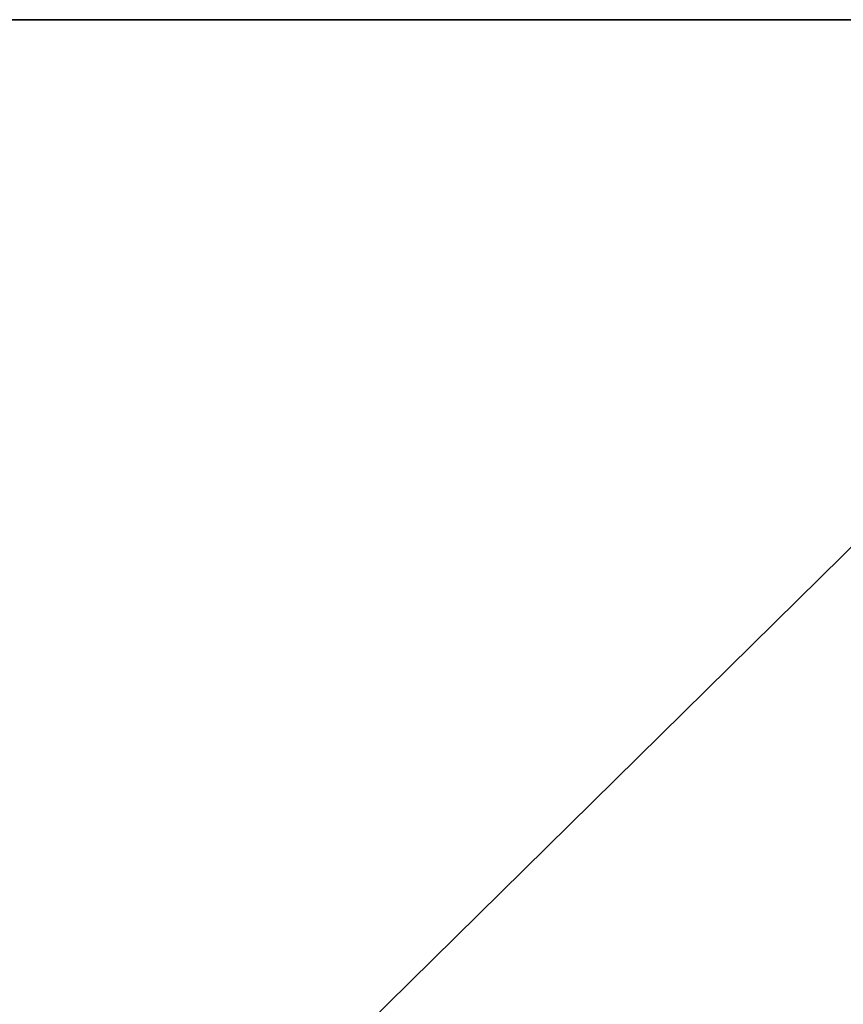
# Model space of a CAD drawing. Header units: millimetres. Extents: x -380244 to 257841, y -4400 to 11650.
# Tile 120 of 140: x 11812 to 11902, y 773 to 880. Entities that reach past the tile are written whole.
import ezdxf
from ezdxf import colors
from ezdxf.entities.mleader import LeaderData, LeaderLine
from ezdxf.math import Vec2, Vec3

# ---------------------------------------------------------------- set-up
doc = ezdxf.new("R2010")
doc.units = ezdxf.units.MM
for name, color, linetype in [('Equip2D', 250, 'Continuous'), ('Equip3D', 7, 'Continuous'), ('EquipAnnot', 5, 'Continuous'), ('Привязки Вент', 102, 'Continuous'), ('Привязки Электр', 1, 'Continuous'), ('Привязки Электр2', 1, 'Continuous')]:
    doc.layers.add(name, color=color, linetype=linetype)
doc.styles.add('GOST 2.5', font='isocpeur.ttf', dxfattribs={"oblique": 15, "height": 2.5})
doc.styles.add('GOST прямой', font='isocpeur.ttf', dxfattribs={"height": 2.5})
doc.styles.add('Выноски', font='isocpeur.ttf', dxfattribs={"height": 2.5})
doc.styles.add('Размеры', font='txt.shx', dxfattribs={"height": 2.5})
doc.dimstyles.new('Main', dxfattribs={"dimscale": 0, "dimtxt": 2.5, "dimasz": 1, "dimexe": 1.25, "dimexo": 0.625, "dimtad": 1, "dimdec": 1, "dimrnd": 0.5, "dimtxsty": 'Размеры', "dimblk": 'OBLIQUE', "dimcen": 2.5, "dimadec": 0, "dimazin": 0, "dimtfac": 1, "dimtdec": 1, "dimtmove": 1, "dimatfit": 2, "dimfxl": 1, "dimarcsym": 0})

# ---------------------------------------------------------------- blocks, each defined once
blk = doc.blocks.new('GN 11_TN')
at = {"layer": 'Equip2D'}
for points in [[(0, -700), (1390, -700), (1390, 0), (0, 0)], [(920, -700), (1350, -700), (1350, -660), (920, -660)]]:
    blk.add_lwpolyline(points, close=True, dxfattribs=at)
at = {"layer": 'Equip3D', "extrusion": (0, -1, 0)}
for p, q in [((1012.62, -700, 474.58), (1021.11, -700, 483.07)), ((1012.62, -700, 450.53), (1021.11, -700, 459.02)), ((1012.62, -700, 426.48), (1021.11, -700, 434.97)), ((1012.62, -700, 402.43), (1021.11, -700, 410.92)), ((1012.62, -700, 378.38), (1021.11, -700, 386.87)), ((1012.62, -700, 354.33), (1021.11, -700, 362.82)), ((1012.62, -700, 330.28), (1021.11, -700, 338.76)), ((1012.62, -700, 306.23), (1021.11, -700, 314.71)), ((1012.62, -700, 282.18), (1021.11, -700, 290.66)), ((1012.62, -700, 258.13), (1021.11, -700, 266.61)), ((1012.62, -700, 234.08), (1021.11, -700, 242.56)), ((1012.62, -700, 210.03), (1021.11, -700, 218.51)), ((1012.62, -700, 185.97), (1021.11, -700, 194.46)), ((1012.62, -700, 760.49), (1021.11, -700, 768.97)), ((1012.62, -700, 736.44), (1021.11, -700, 744.92)), ((1012.62, -700, 712.39), (1021.11, -700, 720.87)), ((1012.62, -700, 688.34), (1021.11, -700, 696.82)), ((1012.62, -700, 664.29), (1021.11, -700, 672.77)), ((1012.62, -700, 640.24), (1021.11, -700, 648.72)), ((1012.62, -700, 616.19), (1021.11, -700, 624.67)), ((1012.62, -700, 592.13), (1021.11, -700, 600.62)), ((1012.62, -700, 568.08), (1021.11, -700, 576.57)), ((1012.62, -700, 498.63), (1021.11, -700, 507.12)), ((1012.62, -700, 544.03), (1021.11, -700, 552.52)), ((1026.06, -700, 478.12), (1017.57, -700, 469.63)), ((1026.06, -700, 454.07), (1017.57, -700, 445.58)), ((1026.06, -700, 430.02), (1017.57, -700, 421.53)), ((1026.06, -700, 405.97), (1017.57, -700, 397.48)), ((1026.06, -700, 381.92), (1017.57, -700, 373.43)), ((1026.06, -700, 357.87), (1017.57, -700, 349.38)), ((1026.06, -700, 333.81), (1017.57, -700, 325.33)), ((1026.06, -700, 309.76), (1017.57, -700, 301.28)), ((1026.06, -700, 285.71), (1017.57, -700, 277.23)), ((1026.06, -700, 261.66), (1017.57, -700, 253.18)), ((1026.06, -700, 237.61), (1017.57, -700, 229.13)), ((1026.06, -700, 213.56), (1017.57, -700, 205.08)), ((1026.06, -700, 189.51), (1017.57, -700, 181.03)), ((1026.06, -700, 764.03), (1017.57, -700, 755.54)), ((1026.06, -700, 739.97), (1017.57, -700, 731.49)), ((1026.06, -700, 715.92), (1017.57, -700, 707.44)), ((1026.06, -700, 691.87), (1017.57, -700, 683.39)), ((1026.06, -700, 667.82), (1017.57, -700, 659.34)), ((1026.06, -700, 643.77), (1017.57, -700, 635.29)), ((1026.06, -700, 619.72), (1017.57, -700, 611.24)), ((1026.06, -700, 595.67), (1017.57, -700, 587.18)), ((1026.06, -700, 571.62), (1017.57, -700, 563.13)), ((1026.06, -700, 502.17), (1017.57, -700, 493.68)), ((1026.06, -700, 547.57), (1017.57, -700, 539.08)), ((1030.52, -700, 474.58), (1039.01, -700, 483.07)), ((1030.52, -700, 450.53), (1039.01, -700, 459.02)), ((1030.52, -700, 426.48), (1039.01, -700, 434.97)), ((1030.52, -700, 402.43), (1039.01, -700, 410.92)), ((1030.52, -700, 378.38), (1039.01, -700, 386.87)), ((1030.52, -700, 354.33), (1039.01, -700, 362.82)), ((1030.52, -700, 330.28), (1039.01, -700, 338.76)), ((1030.52, -700, 306.23), (1039.01, -700, 314.71)), ((1030.52, -700, 282.18), (1039.01, -700, 290.66)), ((1030.52, -700, 258.13), (1039.01, -700, 266.61)), ((1030.52, -700, 234.08), (1039.01, -700, 242.56)), ((1030.52, -700, 210.03), (1039.01, -700, 218.51)), ((1030.52, -700, 185.97), (1039.01, -700, 194.46)), ((1030.52, -700, 760.49), (1039.01, -700, 768.97)), ((1030.52, -700, 736.44), (1039.01, -700, 744.92)), ((1030.52, -700, 712.39), (1039.01, -700, 720.87)), ((1030.52, -700, 688.34), (1039.01, -700, 696.82)), ((1030.52, -700, 664.29), (1039.01, -700, 672.77)), ((1030.52, -700, 640.24), (1039.01, -700, 648.72)), ((1030.52, -700, 616.19), (1039.01, -700, 624.67)), ((1030.52, -700, 592.13), (1039.01, -700, 600.62)), ((1030.52, -700, 568.08), (1039.01, -700, 576.57)), ((1030.52, -700, 498.63), (1039.01, -700, 507.12)), ((1030.52, -700, 544.03), (1039.01, -700, 552.52)), ((1043.96, -700, 478.12), (1035.47, -700, 469.63)), ((1043.96, -700, 454.07), (1035.47, -700, 445.58)), ((1043.96, -700, 430.02), (1035.47, -700, 421.53)), ((1043.96, -700, 405.97), (1035.47, -700, 397.48)), ((1043.96, -700, 381.92), (1035.47, -700, 373.43)), ((1043.96, -700, 357.87), (1035.47, -700, 349.38)), ((1043.96, -700, 333.81), (1035.47, -700, 325.33)), ((1043.96, -700, 309.76), (1035.47, -700, 301.28)), ((1043.96, -700, 285.71), (1035.47, -700, 277.23)), ((1043.96, -700, 261.66), (1035.47, -700, 253.18)), ((1043.96, -700, 237.61), (1035.47, -700, 229.13)), ((1043.96, -700, 213.56), (1035.47, -700, 205.08)), ((1043.96, -700, 189.51), (1035.47, -700, 181.03)), ((1043.96, -700, 764.03), (1035.47, -700, 755.54)), ((1043.96, -700, 739.97), (1035.47, -700, 731.49)), ((1043.96, -700, 715.92), (1035.47, -700, 707.44)), ((1043.96, -700, 691.87), (1035.47, -700, 683.39)), ((1043.96, -700, 667.82), (1035.47, -700, 659.34)), ((1043.96, -700, 643.77), (1035.47, -700, 635.29)), ((1043.96, -700, 619.72), (1035.47, -700, 611.24)), ((1043.96, -700, 595.67), (1035.47, -700, 587.18)), ((1043.96, -700, 571.62), (1035.47, -700, 563.13)), ((1043.96, -700, 502.17), (1035.47, -700, 493.68)), ((1043.96, -700, 547.57), (1035.47, -700, 539.08)), ((1048.42, -700, 474.58), (1056.91, -700, 483.07)), ((1048.42, -700, 450.53), (1056.91, -700, 459.02)), ((1048.42, -700, 426.48), (1056.91, -700, 434.97)), ((1048.42, -700, 402.43), (1056.91, -700, 410.92)), ((1048.42, -700, 378.38), (1056.91, -700, 386.87)), ((1048.42, -700, 354.33), (1056.91, -700, 362.82)), ((1048.42, -700, 330.28), (1056.91, -700, 338.76)), ((1048.42, -700, 306.23), (1056.91, -700, 314.71)), ((1048.42, -700, 282.18), (1056.91, -700, 290.66)), ((1048.42, -700, 258.13), (1056.91, -700, 266.61)), ((1048.42, -700, 234.08), (1056.91, -700, 242.56)), ((1048.42, -700, 210.03), (1056.91, -700, 218.51)), ((1048.42, -700, 185.97), (1056.91, -700, 194.46)), ((1048.42, -700, 760.49), (1056.91, -700, 768.97)), ((1048.42, -700, 736.44), (1056.91, -700, 744.92)), ((1048.42, -700, 712.39), (1056.91, -700, 720.87)), ((1048.42, -700, 688.34), (1056.91, -700, 696.82)), ((1048.42, -700, 664.29), (1056.91, -700, 672.77)), ((1048.42, -700, 640.24), (1056.91, -700, 648.72)), ((1048.42, -700, 616.19), (1056.91, -700, 624.67)), ((1048.42, -700, 592.13), (1056.91, -700, 600.62)), ((1048.42, -700, 568.08), (1056.91, -700, 576.57)), ((1048.42, -700, 498.63), (1056.91, -700, 507.12)), ((1048.42, -700, 544.03), (1056.91, -700, 552.52)), ((1061.86, -700, 478.12), (1053.37, -700, 469.63)), ((1061.86, -700, 454.07), (1053.37, -700, 445.58)), ((1061.86, -700, 430.02), (1053.37, -700, 421.53)), ((1061.86, -700, 405.97), (1053.37, -700, 397.48)), ((1061.86, -700, 381.92), (1053.37, -700, 373.43)), ((1061.86, -700, 357.87), (1053.37, -700, 349.38)), ((1061.86, -700, 333.81), (1053.37, -700, 325.33)), ((1061.86, -700, 309.76), (1053.37, -700, 301.28)), ((1061.86, -700, 285.71), (1053.37, -700, 277.23)), ((1061.86, -700, 261.66), (1053.37, -700, 253.18)), ((1061.86, -700, 237.61), (1053.37, -700, 229.13)), ((1061.86, -700, 213.56), (1053.37, -700, 205.08)), ((1061.86, -700, 189.51), (1053.37, -700, 181.03)), ((1061.86, -700, 764.03), (1053.37, -700, 755.54)), ((1061.86, -700, 739.97), (1053.37, -700, 731.49)), ((1061.86, -700, 715.92), (1053.37, -700, 707.44)), ((1061.86, -700, 691.87), (1053.37, -700, 683.39)), ((1061.86, -700, 667.82), (1053.37, -700, 659.34)), ((1061.86, -700, 643.77), (1053.37, -700, 635.29)), ((1061.86, -700, 619.72), (1053.37, -700, 611.24)), ((1061.86, -700, 595.67), (1053.37, -700, 587.18)), ((1061.86, -700, 571.62), (1053.37, -700, 563.13)), ((1061.86, -700, 502.17), (1053.37, -700, 493.68)), ((1061.86, -700, 547.57), (1053.37, -700, 539.08)), ((1066.32, -700, 474.58), (1074.81, -700, 483.07)), ((1066.32, -700, 450.53), (1074.81, -700, 459.02)), ((1066.32, -700, 426.48), (1074.81, -700, 434.97)), ((1066.32, -700, 402.43), (1074.81, -700, 410.92)), ((1066.32, -700, 378.38), (1074.81, -700, 386.87)), ((1066.32, -700, 354.33), (1074.81, -700, 362.82)), ((1066.32, -700, 330.28), (1074.81, -700, 338.76)), ((1066.32, -700, 306.23), (1074.81, -700, 314.71)), ((1066.32, -700, 282.18), (1074.81, -700, 290.66)), ((1066.32, -700, 258.13), (1074.81, -700, 266.61)), ((1066.32, -700, 234.08), (1074.81, -700, 242.56)), ((1066.32, -700, 210.03), (1074.81, -700, 218.51)), ((1066.32, -700, 185.97), (1074.81, -700, 194.46)), ((1066.32, -700, 760.49), (1074.81, -700, 768.97)), ((1066.32, -700, 736.44), (1074.81, -700, 744.92)), ((1066.32, -700, 712.39), (1074.81, -700, 720.87)), ((1066.32, -700, 688.34), (1074.81, -700, 696.82)), ((1066.32, -700, 664.29), (1074.81, -700, 672.77)), ((1066.32, -700, 640.24), (1074.81, -700, 648.72)), ((1066.32, -700, 616.19), (1074.81, -700, 624.67)), ((1066.32, -700, 592.13), (1074.81, -700, 600.62)), ((1066.32, -700, 568.08), (1074.81, -700, 576.57)), ((1066.32, -700, 498.63), (1074.81, -700, 507.12)), ((1066.32, -700, 544.03), (1074.81, -700, 552.52)), ((1079.76, -700, 478.12), (1071.27, -700, 469.63)), ((1079.76, -700, 454.07), (1071.27, -700, 445.58)), ((1079.76, -700, 430.02), (1071.27, -700, 421.53)), ((1079.76, -700, 405.97), (1071.27, -700, 397.48)), ((1079.76, -700, 381.92), (1071.27, -700, 373.43)), ((1079.76, -700, 357.87), (1071.27, -700, 349.38)), ((1079.76, -700, 333.81), (1071.27, -700, 325.33)), ((1079.76, -700, 309.76), (1071.27, -700, 301.28)), ((1079.76, -700, 285.71), (1071.27, -700, 277.23)), ((1079.76, -700, 261.66), (1071.27, -700, 253.18)), ((1079.76, -700, 237.61), (1071.27, -700, 229.13)), ((1079.76, -700, 213.56), (1071.27, -700, 205.08)), ((1079.76, -700, 189.51), (1071.27, -700, 181.03)), ((1079.76, -700, 764.03), (1071.27, -700, 755.54)), ((1079.76, -700, 739.97), (1071.27, -700, 731.49)), ((1079.76, -700, 715.92), (1071.27, -700, 707.44)), ((1079.76, -700, 691.87), (1071.27, -700, 683.39)), ((1079.76, -700, 667.82), (1071.27, -700, 659.34)), ((1079.76, -700, 643.77), (1071.27, -700, 635.29)), ((1079.76, -700, 619.72), (1071.27, -700, 611.24)), ((1079.76, -700, 595.67), (1071.27, -700, 587.18)), ((1079.76, -700, 571.62), (1071.27, -700, 563.13)), ((1079.76, -700, 502.17), (1071.27, -700, 493.68)), ((1079.76, -700, 547.57), (1071.27, -700, 539.08)), ((1084.22, -700, 474.58), (1092.71, -700, 483.07)), ((1084.22, -700, 450.53), (1092.71, -700, 459.02)), ((1084.22, -700, 426.48), (1092.71, -700, 434.97)), ((1084.22, -700, 402.43), (1092.71, -700, 410.92)), ((1084.22, -700, 378.38), (1092.71, -700, 386.87)), ((1084.22, -700, 354.33), (1092.71, -700, 362.82)), ((1084.22, -700, 330.28), (1092.71, -700, 338.76)), ((1084.22, -700, 306.23), (1092.71, -700, 314.71)), ((1084.22, -700, 282.18), (1092.71, -700, 290.66)), ((1084.22, -700, 258.13), (1092.71, -700, 266.61)), ((1084.22, -700, 234.08), (1092.71, -700, 242.56)), ((1084.22, -700, 210.03), (1092.71, -700, 218.51)), ((1084.22, -700, 185.97), (1092.71, -700, 194.46)), ((1084.22, -700, 760.49), (1092.71, -700, 768.97)), ((1084.22, -700, 736.44), (1092.71, -700, 744.92)), ((1084.22, -700, 712.39), (1092.71, -700, 720.87)), ((1084.22, -700, 688.34), (1092.71, -700, 696.82)), ((1084.22, -700, 664.29), (1092.71, -700, 672.77)), ((1084.22, -700, 640.24), (1092.71, -700, 648.72)), ((1084.22, -700, 616.19), (1092.71, -700, 624.67)), ((1084.22, -700, 592.13), (1092.71, -700, 600.62)), ((1084.22, -700, 568.08), (1092.71, -700, 576.57)), ((1084.22, -700, 498.63), (1092.71, -700, 507.12)), ((1084.22, -700, 544.03), (1092.71, -700, 552.52)), ((1097.66, -700, 478.12), (1089.17, -700, 469.63)), ((1097.66, -700, 454.07), (1089.17, -700, 445.58)), ((1097.66, -700, 430.02), (1089.17, -700, 421.53)), ((1097.66, -700, 405.97), (1089.17, -700, 397.48)), ((1097.66, -700, 381.92), (1089.17, -700, 373.43)), ((1097.66, -700, 357.87), (1089.17, -700, 349.38)), ((1097.66, -700, 333.81), (1089.17, -700, 325.33)), ((1097.66, -700, 309.76), (1089.17, -700, 301.28)), ((1097.66, -700, 285.71), (1089.17, -700, 277.23)), ((1097.66, -700, 261.66), (1089.17, -700, 253.18)), ((1097.66, -700, 237.61), (1089.17, -700, 229.13)), ((1097.66, -700, 213.56), (1089.17, -700, 205.08)), ((1097.66, -700, 189.51), (1089.17, -700, 181.03)), ((1097.66, -700, 764.03), (1089.17, -700, 755.54)), ((1097.66, -700, 739.97), (1089.17, -700, 731.49)), ((1097.66, -700, 715.92), (1089.17, -700, 707.44)), ((1097.66, -700, 691.87), (1089.17, -700, 683.39)), ((1097.66, -700, 667.82), (1089.17, -700, 659.34)), ((1097.66, -700, 643.77), (1089.17, -700, 635.29)), ((1097.66, -700, 619.72), (1089.17, -700, 611.24)), ((1097.66, -700, 595.67), (1089.17, -700, 587.18)), ((1097.66, -700, 571.62), (1089.17, -700, 563.13)), ((1097.66, -700, 502.17), (1089.17, -700, 493.68)), ((1097.66, -700, 547.57), (1089.17, -700, 539.08))]:
    blk.add_line(p, q, dxfattribs=at)
at = {"layer": 'Equip3D', "extrusion": (0, -1, 0), "elevation": 700}
blk.add_lwpolyline([(920, 160), (1350, 160), (1350, 790), (920, 790)], close=True, dxfattribs=at)
at = {"layer": 'Equip3D', "extrusion": (0, -1, 0)}
for centre, start, end in [((1015.1, 472.11, 700), 135, 315), ((1015.1, 448.06, 700), 135, 315), ((1015.1, 424.01, 700), 135, 315), ((1015.1, 399.96, 700), 135, 315), ((1015.1, 375.91, 700), 135, 315), ((1015.1, 351.86, 700), 135, 315), ((1015.1, 327.8, 700), 135, 315), ((1015.1, 303.75, 700), 135, 315), ((1015.1, 279.7, 700), 135, 315), ((1015.1, 255.65, 700), 135, 315), ((1015.1, 231.6, 700), 135, 315), ((1015.1, 207.55, 700), 135, 315), ((1015.1, 183.5, 700), 135, 315), ((1015.1, 758.01, 700), 135, 315), ((1015.1, 733.96, 700), 135, 315), ((1015.1, 709.91, 700), 135, 315), ((1015.1, 685.86, 700), 135, 315), ((1015.1, 661.81, 700), 135, 315), ((1015.1, 637.76, 700), 135, 315), ((1015.1, 613.71, 700), 135, 315), ((1015.1, 589.66, 700), 135, 315), ((1015.1, 565.61, 700), 135, 315), ((1015.1, 496.16, 700), 135, 315), ((1015.1, 541.56, 700), 135, 315), ((1023.58, 480.59, 700), 315, 135), ((1023.58, 456.54, 700), 315, 135), ((1023.58, 432.49, 700), 315, 135), ((1023.58, 408.44, 700), 315, 135), ((1023.58, 384.39, 700), 315, 135), ((1023.58, 360.34, 700), 315, 135), ((1023.58, 336.29, 700), 315, 135), ((1023.58, 312.24, 700), 315, 135), ((1023.58, 288.19, 700), 315, 135), ((1023.58, 264.14, 700), 315, 135), ((1023.58, 240.09, 700), 315, 135), ((1023.58, 216.04, 700), 315, 135), ((1023.58, 191.99, 700), 315, 135), ((1023.58, 766.5, 700), 315, 135), ((1023.58, 742.45, 700), 315, 135), ((1023.58, 718.4, 700), 315, 135), ((1023.58, 694.35, 700), 315, 135), ((1023.58, 670.3, 700), 315, 135), ((1023.58, 646.25, 700), 315, 135), ((1023.58, 622.2, 700), 315, 135), ((1023.58, 598.14, 700), 315, 135), ((1023.58, 574.09, 700), 315, 135), ((1023.58, 504.64, 700), 315, 135), ((1023.58, 550.04, 700), 315, 135), ((1033, 472.11, 700), 135, 315), ((1033, 448.06, 700), 135, 315), ((1033, 424.01, 700), 135, 315), ((1033, 399.96, 700), 135, 315), ((1033, 375.91, 700), 135, 315), ((1033, 351.86, 700), 135, 315), ((1033, 327.8, 700), 135, 315), ((1033, 303.75, 700), 135, 315), ((1033, 279.7, 700), 135, 315), ((1033, 255.65, 700), 135, 315), ((1033, 231.6, 700), 135, 315), ((1033, 207.55, 700), 135, 315), ((1033, 183.5, 700), 135, 315), ((1033, 758.01, 700), 135, 315), ((1033, 733.96, 700), 135, 315), ((1033, 709.91, 700), 135, 315), ((1033, 685.86, 700), 135, 315), ((1033, 661.81, 700), 135, 315), ((1033, 637.76, 700), 135, 315), ((1033, 613.71, 700), 135, 315), ((1033, 589.66, 700), 135, 315), ((1033, 565.61, 700), 135, 315), ((1033, 496.16, 700), 135, 315), ((1033, 541.56, 700), 135, 315), ((1041.48, 480.59, 700), 315, 135), ((1041.48, 456.54, 700), 315, 135), ((1041.48, 432.49, 700), 315, 135), ((1041.48, 408.44, 700), 315, 135), ((1041.48, 384.39, 700), 315, 135), ((1041.48, 360.34, 700), 315, 135), ((1041.48, 336.29, 700), 315, 135), ((1041.48, 312.24, 700), 315, 135), ((1041.48, 288.19, 700), 315, 135), ((1041.48, 264.14, 700), 315, 135), ((1041.48, 240.09, 700), 315, 135), ((1041.48, 216.04, 700), 315, 135), ((1041.48, 191.99, 700), 315, 135), ((1041.48, 766.5, 700), 315, 135), ((1041.48, 742.45, 700), 315, 135), ((1041.48, 718.4, 700), 315, 135), ((1041.48, 694.35, 700), 315, 135), ((1041.48, 670.3, 700), 315, 135), ((1041.48, 646.25, 700), 315, 135), ((1041.48, 622.2, 700), 315, 135), ((1041.48, 598.14, 700), 315, 135), ((1041.48, 574.09, 700), 315, 135), ((1041.48, 504.64, 700), 315, 135), ((1041.48, 550.04, 700), 315, 135), ((1050.9, 472.11, 700), 135, 315), ((1050.9, 448.06, 700), 135, 315), ((1050.9, 424.01, 700), 135, 315), ((1050.9, 399.96, 700), 135, 315), ((1050.9, 375.91, 700), 135, 315), ((1050.9, 351.86, 700), 135, 315), ((1050.9, 327.8, 700), 135, 315), ((1050.9, 303.75, 700), 135, 315), ((1050.9, 279.7, 700), 135, 315), ((1050.9, 255.65, 700), 135, 315), ((1050.9, 231.6, 700), 135, 315), ((1050.9, 207.55, 700), 135, 315), ((1050.9, 183.5, 700), 135, 315), ((1050.9, 758.01, 700), 135, 315), ((1050.9, 733.96, 700), 135, 315), ((1050.9, 709.91, 700), 135, 315), ((1050.9, 685.86, 700), 135, 315), ((1050.9, 661.81, 700), 135, 315), ((1050.9, 637.76, 700), 135, 315), ((1050.9, 613.71, 700), 135, 315), ((1050.9, 589.66, 700), 135, 315), ((1050.9, 565.61, 700), 135, 315), ((1050.9, 496.16, 700), 135, 315), ((1050.9, 541.56, 700), 135, 315), ((1059.38, 480.59, 700), 315, 135), ((1059.38, 456.54, 700), 315, 135), ((1059.38, 432.49, 700), 315, 135), ((1059.38, 408.44, 700), 315, 135), ((1059.38, 384.39, 700), 315, 135), ((1059.38, 360.34, 700), 315, 135), ((1059.38, 336.29, 700), 315, 135), ((1059.38, 312.24, 700), 315, 135), ((1059.38, 288.19, 700), 315, 135), ((1059.38, 264.14, 700), 315, 135), ((1059.38, 240.09, 700), 315, 135), ((1059.38, 216.04, 700), 315, 135), ((1059.38, 191.99, 700), 315, 135), ((1059.38, 766.5, 700), 315, 135), ((1059.38, 742.45, 700), 315, 135), ((1059.38, 718.4, 700), 315, 135), ((1059.38, 694.35, 700), 315, 135), ((1059.38, 670.3, 700), 315, 135), ((1059.38, 646.25, 700), 315, 135), ((1059.38, 622.2, 700), 315, 135), ((1059.38, 598.14, 700), 315, 135), ((1059.38, 574.09, 700), 315, 135), ((1059.38, 504.64, 700), 315, 135), ((1059.38, 550.04, 700), 315, 135), ((1068.8, 472.11, 700), 135, 315), ((1068.8, 448.06, 700), 135, 315), ((1068.8, 424.01, 700), 135, 315), ((1068.8, 399.96, 700), 135, 315), ((1068.8, 375.91, 700), 135, 315), ((1068.8, 351.86, 700), 135, 315), ((1068.8, 327.8, 700), 135, 315), ((1068.8, 303.75, 700), 135, 315), ((1068.8, 279.7, 700), 135, 315), ((1068.8, 255.65, 700), 135, 315), ((1068.8, 231.6, 700), 135, 315), ((1068.8, 207.55, 700), 135, 315), ((1068.8, 183.5, 700), 135, 315), ((1068.8, 758.01, 700), 135, 315), ((1068.8, 733.96, 700), 135, 315), ((1068.8, 709.91, 700), 135, 315), ((1068.8, 685.86, 700), 135, 315), ((1068.8, 661.81, 700), 135, 315), ((1068.8, 637.76, 700), 135, 315), ((1068.8, 613.71, 700), 135, 315), ((1068.8, 589.66, 700), 135, 315), ((1068.8, 565.61, 700), 135, 315), ((1068.8, 496.16, 700), 135, 315), ((1068.8, 541.56, 700), 135, 315), ((1077.28, 480.59, 700), 315, 135), ((1077.28, 456.54, 700), 315, 135), ((1077.28, 432.49, 700), 315, 135), ((1077.28, 408.44, 700), 315, 135), ((1077.28, 384.39, 700), 315, 135), ((1077.28, 360.34, 700), 315, 135), ((1077.28, 336.29, 700), 315, 135), ((1077.28, 312.24, 700), 315, 135), ((1077.28, 288.19, 700), 315, 135), ((1077.28, 264.14, 700), 315, 135), ((1077.28, 240.09, 700), 315, 135), ((1077.28, 216.04, 700), 315, 135), ((1077.28, 191.99, 700), 315, 135), ((1077.28, 766.5, 700), 315, 135), ((1077.28, 742.45, 700), 315, 135), ((1077.28, 718.4, 700), 315, 135), ((1077.28, 694.35, 700), 315, 135), ((1077.28, 670.3, 700), 315, 135), ((1077.28, 646.25, 700), 315, 135), ((1077.28, 622.2, 700), 315, 135), ((1077.28, 598.14, 700), 315, 135), ((1077.28, 574.09, 700), 315, 135), ((1077.28, 504.64, 700), 315, 135), ((1077.28, 550.04, 700), 315, 135), ((1086.7, 472.11, 700), 135, 315), ((1086.7, 448.06, 700), 135, 315), ((1086.7, 424.01, 700), 135, 315), ((1086.7, 399.96, 700), 135, 315), ((1086.7, 375.91, 700), 135, 315), ((1086.7, 351.86, 700), 135, 315), ((1086.7, 327.8, 700), 135, 315), ((1086.7, 303.75, 700), 135, 315), ((1086.7, 279.7, 700), 135, 315), ((1086.7, 255.65, 700), 135, 315), ((1086.7, 231.6, 700), 135, 315), ((1086.7, 207.55, 700), 135, 315), ((1086.7, 183.5, 700), 135, 315), ((1086.7, 758.01, 700), 135, 315), ((1086.7, 733.96, 700), 135, 315), ((1086.7, 709.91, 700), 135, 315), ((1086.7, 685.86, 700), 135, 315), ((1086.7, 661.81, 700), 135, 315), ((1086.7, 637.76, 700), 135, 315), ((1086.7, 613.71, 700), 135, 315), ((1086.7, 589.66, 700), 135, 315), ((1086.7, 565.61, 700), 135, 315), ((1086.7, 496.16, 700), 135, 315), ((1086.7, 541.56, 700), 135, 315), ((1095.18, 480.59, 700), 315, 135), ((1095.18, 456.54, 700), 315, 135), ((1095.18, 432.49, 700), 315, 135), ((1095.18, 408.44, 700), 315, 135), ((1095.18, 384.39, 700), 315, 135), ((1095.18, 360.34, 700), 315, 135), ((1095.18, 336.29, 700), 315, 135), ((1095.18, 312.24, 700), 315, 135), ((1095.18, 288.19, 700), 315, 135), ((1095.18, 264.14, 700), 315, 135), ((1095.18, 240.09, 700), 315, 135), ((1095.18, 216.04, 700), 315, 135), ((1095.18, 191.99, 700), 315, 135), ((1095.18, 766.5, 700), 315, 135), ((1095.18, 742.45, 700), 315, 135), ((1095.18, 718.4, 700), 315, 135), ((1095.18, 694.35, 700), 315, 135), ((1095.18, 670.3, 700), 315, 135), ((1095.18, 646.25, 700), 315, 135), ((1095.18, 622.2, 700), 315, 135), ((1095.18, 598.14, 700), 315, 135), ((1095.18, 574.09, 700), 315, 135), ((1095.18, 504.64, 700), 315, 135), ((1095.18, 550.04, 700), 315, 135)]:
    blk.add_arc(centre, 3.5, start, end, dxfattribs=at)
at = {"layer": 'EquipAnnot', "style": 'GOST прямой', "flags": 1}
for tag in ['ОПИСАНИЕ', 'НАИМЕНОВАНИЕ', 'РАЗМЕРЫ', 'МОЩНОСТЬ']:
    blk.add_attdef(tag, (0, 0), '', height=2.5, dxfattribs=at)
at = {"layer": 'EquipAnnot', "style": 'GOST 2.5', "oblique": 15, "width": 0.8, "flags": 1}
blk.add_attdef('НАПРЯЖЕНИЕ', (0, 0), '', height=2.5, dxfattribs=at)
at = {"layer": 'EquipAnnot', "style": 'GOST прямой'}
blk.add_attdef('НОМЕР', (564.08, -868.46), '', height=2.5, dxfattribs=at)
blk = doc.blocks.new('_Oblique')
at = {"color": 0, "linetype": 'ByBlock', "lineweight": -2}
blk.add_line((-0.5, -0.5), (0.5, 0.5), dxfattribs=at)
blk = doc.blocks.new('*D333')
at = {"layer": 'Defpoints', "color": 0, "transparency": 16777216}
for p in [(11750, 1580), (12500, 1580), (12500, 533.19)]:
    blk.add_point(p, dxfattribs=at)
at = {"layer": 'Привязки Электр', "color": 0, "lineweight": -2, "transparency": 16777216}
for p, q in [((11750, 1548.75), (11750, 470.69)), ((12500, 1548.75), (12500, 470.69)), ((11750, 533.19), (12500, 533.19))]:
    blk.add_line(p, q, dxfattribs=at)
at = {"layer": 'Привязки Электр', "color": 0, "lineweight": -2, "transparency": 16777216, "xscale": 50, "yscale": 50, "zscale": 50, "rotation": 180}
blk.add_blockref('_Oblique', (11750, 533.19), dxfattribs=at)
at = {"layer": 'Привязки Электр', "color": 0, "lineweight": -2, "transparency": 16777216, "xscale": 50, "yscale": 50, "zscale": 50}
blk.add_blockref('_Oblique', (12500, 533.19), dxfattribs=at)
at = {"layer": 'Привязки Электр', "color": 0, "transparency": 16777216, "insert": (12125, 626.94), "char_height": 125, "attachment_point": 5, "style": 'Размеры'}
blk.add_mtext('750', dxfattribs=at)
blk = doc.blocks.new('*D431')
at = {"layer": 'Defpoints', "color": 0, "transparency": 16777216}
for p in [(11450, 980), (12250, 980), (12250, 408.01)]:
    blk.add_point(p, dxfattribs=at)
at = {"layer": 'Привязки Вент', "color": 0, "lineweight": -2, "transparency": 16777216}
for p, q in [((11450, 948.75), (11450, 345.51)), ((12250, 948.75), (12250, 345.51)), ((11450, 408.01), (12250, 408.01))]:
    blk.add_line(p, q, dxfattribs=at)
at = {"layer": 'Привязки Вент', "color": 0, "lineweight": -2, "transparency": 16777216, "xscale": 50, "yscale": 50, "zscale": 50, "rotation": 180}
blk.add_blockref('_Oblique', (11450, 408.01), dxfattribs=at)
at = {"layer": 'Привязки Вент', "color": 0, "lineweight": -2, "transparency": 16777216, "xscale": 50, "yscale": 50, "zscale": 50}
blk.add_blockref('_Oblique', (12250, 408.01), dxfattribs=at)
at = {"layer": 'Привязки Вент', "color": 0, "transparency": 16777216, "insert": (11850, 501.76), "char_height": 125, "attachment_point": 5, "style": 'Размеры'}
blk.add_mtext('800', dxfattribs=at)

msp = doc.modelspace()

# ---------------------------------------------------------------- block references
msp.add_blockref('GN 11_TN', (10801.83, 1580))

# ---------------------------------------------------------------- dimensions: what is measured, and where the dimension line sits
at = {"layer": 'Привязки Вент'}
dim = msp.add_linear_dim(base=(12250, 408.01), p1=(11450, 980), p2=(12250, 980), dimstyle='Main', dxfattribs=at)
dim.commit()
dim.dimension.update_dxf_attribs({"geometry": '*D431', "text_midpoint": (11850, 501.76)})
at = {"layer": 'Привязки Электр'}
dim = msp.add_linear_dim(base=(12500, 533.19), p1=(11750, 1580), p2=(12500, 1580), dimstyle='Main', dxfattribs=at)
dim.commit()
dim.dimension.update_dxf_attribs({"geometry": '*D333', "text_midpoint": (12125, 626.94)})

# ---------------------------------------------------------------- leaders
at = {"layer": 'Привязки Вент'}
ml = msp.add_multileader_mtext('Standard', dxfattribs=at)
ml.set_content('{\\C256;Зонт вытяжной пристенный, вытяжка печи для пиццы.\\PРасчет делает инженер ОВиК, врезка по месту.\\PВысота монтажа - см. приложение к листу "расстановка"}', color=256, style='Выноски')
ml.set_leader_properties()
ml.build(insert=Vec2(0, 0))
ml.multileader.update_dxf_attribs({"text_left_attachment_type": 6, "text_right_attachment_type": 6, "arrow_head_size": 60, "scale": 50})
ctx = ml.context
ctx.base_point, ctx.scale, ctx.char_height, ctx.arrow_head_size, ctx.landing_gap_size, ctx.plane_origin = Vec3(13572.35, 2775.54), 50, 125, 60, 100, Vec3(11250, 3548.32)
ctx.left_attachment, ctx.right_attachment = 6, 6
notes = []
notes.append((ctx, [(0, (1, 1, 0), (13172.35, 2775.54), (1, 0), 400, [(0, [(11250, 3548.32)], 0, [])])]))
ctx.mtext.insert, ctx.mtext.flow_direction = Vec3(13672.35, 2938.04), 5
at = {"layer": 'Привязки Электр'}
ml = msp.add_multileader_mtext('Standard', dxfattribs=at)
ml.set_content('Э1Ф 220 0,3кВт розетка, монтаж по месту, поз.40\\PЭ1Ф 220 3,5кВт розетка, монтаж по месту, поз.44\\PЭ1Ф 220 0,14кВт розетка, монтаж по месту, поз.45', color=256, style='Выноски')
ml.set_leader_properties()
ml.build(insert=Vec2(0, 0))
ml.multileader.update_dxf_attribs({"text_left_attachment_type": 6, "text_right_attachment_type": 6, "arrow_head_size": 60, "scale": 50})
ctx = ml.context
ctx.base_point, ctx.scale, ctx.char_height, ctx.arrow_head_size, ctx.landing_gap_size, ctx.plane_origin = Vec3(13763.22, 1661.47), 50, 125, 60, 100, Vec3(9900, -1112)
ctx.left_attachment, ctx.right_attachment = 6, 6
notes.append((ctx, [(0, (1, 1, 0), (13363.22, 1661.47), (1, 0), 400, [(0, [(9900, -1112)], 0, [])])]))
ctx.mtext.insert, ctx.mtext.width, ctx.mtext.flow_direction = Vec3(13863.22, 1823.97), 4258.271, 5
ml = msp.add_multileader_mtext('Standard', dxfattribs=at)
ml.set_content('Э1Ф 220 0,28кВт розетка, монтаж по месту, поз.41', color=256, style='Выноски')
ml.set_leader_properties()
ml.build(insert=Vec2(0, 0))
ml.multileader.update_dxf_attribs({"text_left_attachment_type": 6, "text_right_attachment_type": 6, "arrow_head_size": 60, "scale": 50})
ctx = ml.context
ctx.base_point, ctx.scale, ctx.char_height, ctx.arrow_head_size, ctx.landing_gap_size, ctx.plane_origin = Vec3(13763.22, 1000.24), 50, 125, 60, 100, Vec3(11538.01, -512)
ctx.left_attachment, ctx.right_attachment = 6, 6
notes.append((ctx, [(0, (1, 1, 0), (13363.22, 1000.24), (1, 0), 400, [(0, [(11538.01, -512)], 0, [])])]))
ctx.mtext.insert, ctx.mtext.flow_direction = Vec3(13863.22, 1162.74), 5
at = {"layer": 'Привязки Электр2'}
ml = msp.add_multileader_mtext('Standard', dxfattribs=at)
ml.set_content('{\\C256;Э1Ф 220 0,1кВт розетка на потолке\\PВключение розетки с настенного выключателя поз.53}', color=256, style='Выноски')
ml.set_leader_properties()
ml.build(insert=Vec2(0, 0))
ml.multileader.update_dxf_attribs({"text_left_attachment_type": 6, "text_right_attachment_type": 6, "arrow_head_size": 60, "scale": 50})
ctx = ml.context
ctx.base_point, ctx.scale, ctx.char_height, ctx.arrow_head_size, ctx.landing_gap_size, ctx.plane_origin = Vec3(13763.22, 2854.18), 50, 125, 60, 100, Vec3(8476.99, 394.48)
ctx.left_attachment, ctx.right_attachment = 6, 6
notes.append((ctx, [(1, (1, 1, 0), (13363.22, 2854.18), (1, 0), 400, [(0, [(8476.99, 394.48)], 0, [])])]))
ctx.mtext.insert, ctx.mtext.flow_direction = Vec3(13863.22, 3016.68), 5
at = {"layer": 'Привязки Электр2', "color": 6}
ml = msp.add_multileader_mtext('Standard', dxfattribs=at)
ml.set_content('Выключатель подсветки "синей" зоны\\Pбарной стойки. Монтаж по месту.', color=6, style='Выноски')
ml.set_leader_properties()
ml.build(insert=Vec2(0, 0))
ml.multileader.update_dxf_attribs({"text_left_attachment_type": 6, "text_right_attachment_type": 6, "arrow_head_size": 60, "scale": 50})
ctx = ml.context
ctx.base_point, ctx.scale, ctx.char_height, ctx.arrow_head_size, ctx.landing_gap_size, ctx.plane_origin = Vec3(13763.22, 2262.26), 50, 125, 60, 100, Vec3(10650, -412)
ctx.left_attachment, ctx.right_attachment = 6, 6
notes.append((ctx, [(0, (1, 1, 0), (13363.22, 2262.26), (1, 0), 400, [(0, [(10650, -412)], 0, [])])]))
ctx.mtext.insert, ctx.mtext.flow_direction = Vec3(13863.22, 2424.76), 5
ml = msp.add_multileader_mtext('Standard', dxfattribs=at)
ml.set_content('Выключатель подсветки "зеленой" зоны \\Pбарной стойки. Монтаж по месту.', color=6, style='Выноски')
ml.set_leader_properties()
ml.build(insert=Vec2(0, 0))
ml.multileader.update_dxf_attribs({"text_left_attachment_type": 6, "text_right_attachment_type": 6, "arrow_head_size": 60, "scale": 50})
ctx = ml.context
ctx.base_point, ctx.scale, ctx.char_height, ctx.arrow_head_size, ctx.landing_gap_size, ctx.plane_origin = Vec3(13763.22, 1278.79), 50, 125, 60, 100, Vec3(11600, -412)
ctx.left_attachment, ctx.right_attachment = 6, 6
notes.append((ctx, [(0, (1, 1, 0), (13363.22, 1278.79), (1, 0), 400, [(0, [(11600, -412)], 0, [])])]))
ctx.mtext.insert, ctx.mtext.flow_direction = Vec3(13863.22, 1441.29), 5
for ctx, leaders in notes:
    for number, flags, end, landing, length, lines in leaders:
        leader = LeaderData()
        leader.index, (leader.has_last_leader_line, leader.has_dogleg_vector, leader.attachment_direction) = number, flags
        leader.last_leader_point, leader.dogleg_vector, leader.dogleg_length = Vec3(end), Vec3(landing), length
        for number, points, colour, breaks in lines:
            line = LeaderLine()
            line.index, line.vertices, line.color, line.breaks = number, Vec3.list(points), colors.encode_raw_color(colour), breaks
            leader.lines.append(line)
        ctx.leaders.append(leader)

doc.saveas('drawing.dxf')
